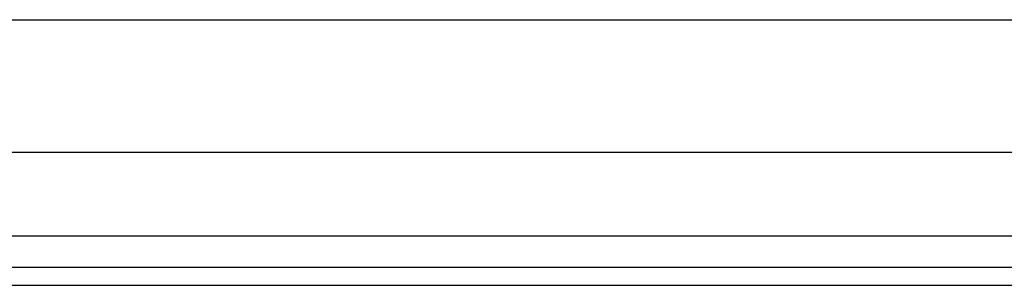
# Model space of a CAD drawing. Header units: inches. Extents: x 0 to 120, y -11 to 78.
# Tile 9 of 90: x 8.92 to 13.19, y 19.58 to 20.73. Entities that reach past the tile are written whole.
import ezdxf

# ---------------------------------------------------------------- set-up
doc = ezdxf.new("R2010")
doc.units = ezdxf.units.IN
doc.header["$LTSCALE"] = 7.213522
doc.header["$MEASUREMENT"] = 0
doc.layers.add('Visible Edges(ANSI)', color=7, linetype='Continuous', lineweight=25)
doc.layers.add('Visible Tangent Edges(ANSI)', color=7, linetype='Continuous', lineweight=25)

msp = doc.modelspace()

# ---------------------------------------------------------------- linework, layer by layer
at = {"layer": 'Visible Edges(ANSI)'}
for p, q in [((7.2305, 20.7313), (33.8023, 20.7313)), ((33.8023, 20.1547), (7.2305, 20.1547)), ((34.9023, 19.6558), (6.1604, 19.6558)), ((6.1604, 19.5782), (34.9023, 19.5782))]:
    msp.add_line(p, q, dxfattribs=at)
at = {"layer": 'Visible Tangent Edges(ANSI)'}
msp.add_line((34.9023, 19.792), (6.1604, 19.792), dxfattribs=at)

doc.saveas('drawing.dxf')
